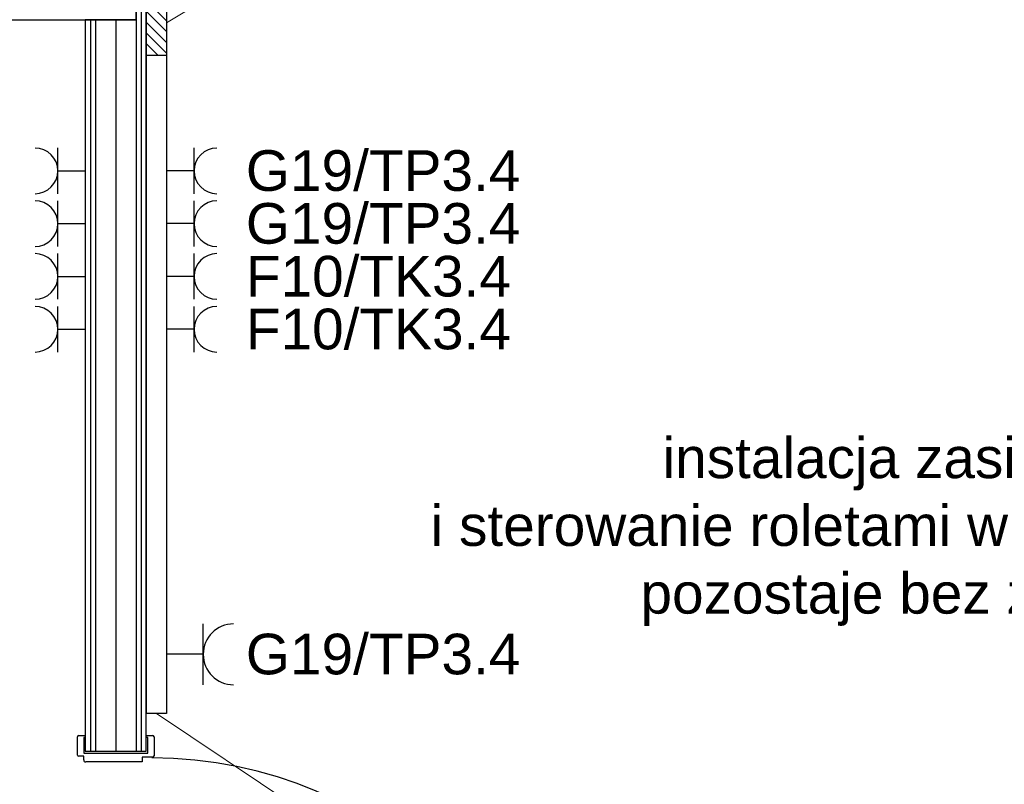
# Model space of a CAD drawing. Header units: millimetres. Extents: x 45983 to 94428, y -13359 to 18562.
# Tile 43 of 57: x 83114 to 85536, y 12497 to 14379. Entities that reach past the tile are written whole.
import ezdxf

# ---------------------------------------------------------------- set-up
doc = ezdxf.new("R2010")
doc.units = ezdxf.units.MM
doc.layers.add('Gniazda', color=1, linetype='Continuous')
doc.layers.add('Oświetlenie', color=5, linetype='Continuous')
doc.layers.add('Kanał', color=30, linetype='Continuous', lineweight=30)
doc.styles.get("Standard").update_dxf_attribs({"font": 'ARIAL.TTF'})

msp = doc.modelspace()

# ---------------------------------------------------------------- hatches: boundary and pattern name
at = {"layer": 'Kanał', "transparency": 33554687}
h = msp.add_hatch(dxfattribs=at)
h.set_pattern_fill('ANSI31', color=256, scale=150, angle=270)
h.set_pattern_definition([(315, (86004.097, 58224.76), (13.258252, 13.258252), [])])
edge = h.paths.add_edge_path()
edge.add_line((83475, 14471.4), (83475, 14291.4))
edge.add_line((83475, 14291.4), (83425, 14291.4))
edge.add_line((83475, 14471.4), (83425, 14471.4))
edge.add_line((83425, 14471.4), (83425, 14291.4))

# ---------------------------------------------------------------- linework, layer by layer
for p, q in [((83400, 14379.2), (83400, 14751.7)), ((83400, 14751.7), (83400, 12579.2)), ((83412.5, 14751.7), (83412.5, 12579.2)), ((83425, 12579.2), (83425, 14492.6)), ((82900, 14379.2), (83275, 14379.2)), ((83275, 14379.2), (83287.5, 14379.2)), ((83275, 14379.2), (83275, 12579.2)), ((83400, 14379.2), (83275, 14379.2)), ((83287.5, 14379.2), (83300, 14379.2)), ((83287.5, 14379.2), (83287.5, 12579.2)), ((83300, 14379.2), (83350, 14379.2)), ((83300, 14379.2), (83300, 12579.2)), ((83350, 14379.2), (83400, 14379.2)), ((83350, 14379.2), (83350, 12579.2)), ((83256, 12569.2), (83256, 12614.2)), ((83259, 12617.2), (83275, 12617.2)), ((83271, 12612.2), (83271, 12574.2)), ((83275, 12612.2), (83271, 12612.2)), ((83425, 12617.2), (83441, 12617.2)), ((83429, 12612.2), (83425, 12612.2)), ((83429, 12574.2), (83429, 12612.2)), ((83444, 12614.2), (83444, 12567.2)), ((83271, 12574.2), (83429, 12574.2)), ((83275, 12579.2), (83425, 12579.2)), ((83271, 12566.2), (83259, 12566.2)), ((83271, 12557.2), (83271, 12566.2)), ((83415, 12552.2), (83276, 12552.2)), ((83415, 12564.2), (83415, 12552.2)), ((83441, 12564.2), (83415, 12564.2))]:
    msp.add_line(p, q)
for centre, radius, start, end in [((83259, 12614.2), 3, 90, 180), ((83441, 12614.2), 3, 0, 90), ((83259, 12569.2), 3, 180, 270), ((83276, 12557.2), 5, 180, 270), ((83438.3, 11522.2), 1040, 0, 90), ((83441, 12567.2), 3, 270, 0)]:
    msp.add_arc(centre, radius, start, end)
at = {"layer": 'Gniazda', "lineweight": 30}
for p, q in [((83207.5, 13951), (83207.5, 14063.5)), ((83207.5, 14007.2), (83275, 14007.2)), ((83207.5, 13821), (83207.5, 13933.5)), ((83207.5, 13877.2), (83275, 13877.2)), ((83207.5, 13691), (83207.5, 13803.5)), ((83207.5, 13747.2), (83275, 13747.2)), ((83207.5, 13561), (83207.5, 13673.5)), ((83207.5, 13617.2), (83275, 13617.2))]:
    msp.add_line(p, q, dxfattribs=at)
for centre in [(83151.3, 14007.2), (83151.3, 13877.2), (83151.3, 13747.2), (83151.3, 13617.2)]:
    msp.add_arc(centre, 56.2, 270, 90, dxfattribs=at)
at = {"layer": 'Kanał', "lineweight": 0}
for p, q in [((87437.1, 16786.3), (83475, 14371.4)), ((87708.4, 9828.3), (83450, 12671.4))]:
    msp.add_line(p, q, dxfattribs=at)
at = {"layer": 'Kanał'}
for p, q in [((83425, 14471.4), (83425, 12671.4)), ((83475, 14471.4), (83475, 12671.4)), ((83475, 14291.4), (83425, 14291.4)), ((83475, 12671.4), (83425, 12671.4))]:
    msp.add_line(p, q, dxfattribs=at)
at = {"layer": 'Oświetlenie', "lineweight": 30}
for p, q in [((83542.5, 13951), (83542.5, 14063.5)), ((83542.5, 14007.2), (83475, 14007.2)), ((83542.5, 13821), (83542.5, 13933.5)), ((83542.5, 13877.2), (83475, 13877.2)), ((83542.5, 13691), (83542.5, 13803.5)), ((83542.5, 13747.2), (83475, 13747.2)), ((83542.5, 13561), (83542.5, 13673.5)), ((83542.5, 13617.2), (83475, 13617.2)), ((83565, 12742.2), (83565, 12892.2)), ((83565, 12817.2), (83475, 12817.2))]:
    msp.add_line(p, q, dxfattribs=at)
for centre, radius in [((83598.8, 14007.2), 56.2), ((83598.8, 13877.2), 56.2), ((83598.8, 13747.2), 56.2), ((83598.8, 13617.2), 56.2), ((83640, 12817.2), 75)]:
    msp.add_arc(centre, radius, 90, 270, dxfattribs=at)

# ---------------------------------------------------------------- texts
at = {"layer": 'Gniazda', "insert": (85277.6, 13119), "char_height": 100, "width": 6342.147, "attachment_point": 5}
msp.add_mtext('instalacja zasilania \\Pi sterowanie roletami w pomieszczniu \\Ppozostaje bez zmian ', dxfattribs=at)
at = {"layer": 'Oświetlenie', "char_height": 100, "width": 6342.147, "attachment_point": 4}
for s, insert in [('G19/TP3.4', (83670, 14007.2)), ('G19/TP3.4', (83670, 13877.2)), ('F10/TK3.4', (83670, 13747.2)), ('F10/TK3.4', (83670, 13617.2)), ('G19/TP3.4', (83670, 12817.2))]:
    msp.add_mtext(s, dxfattribs=dict(at, insert=insert))

doc.saveas('drawing.dxf')
